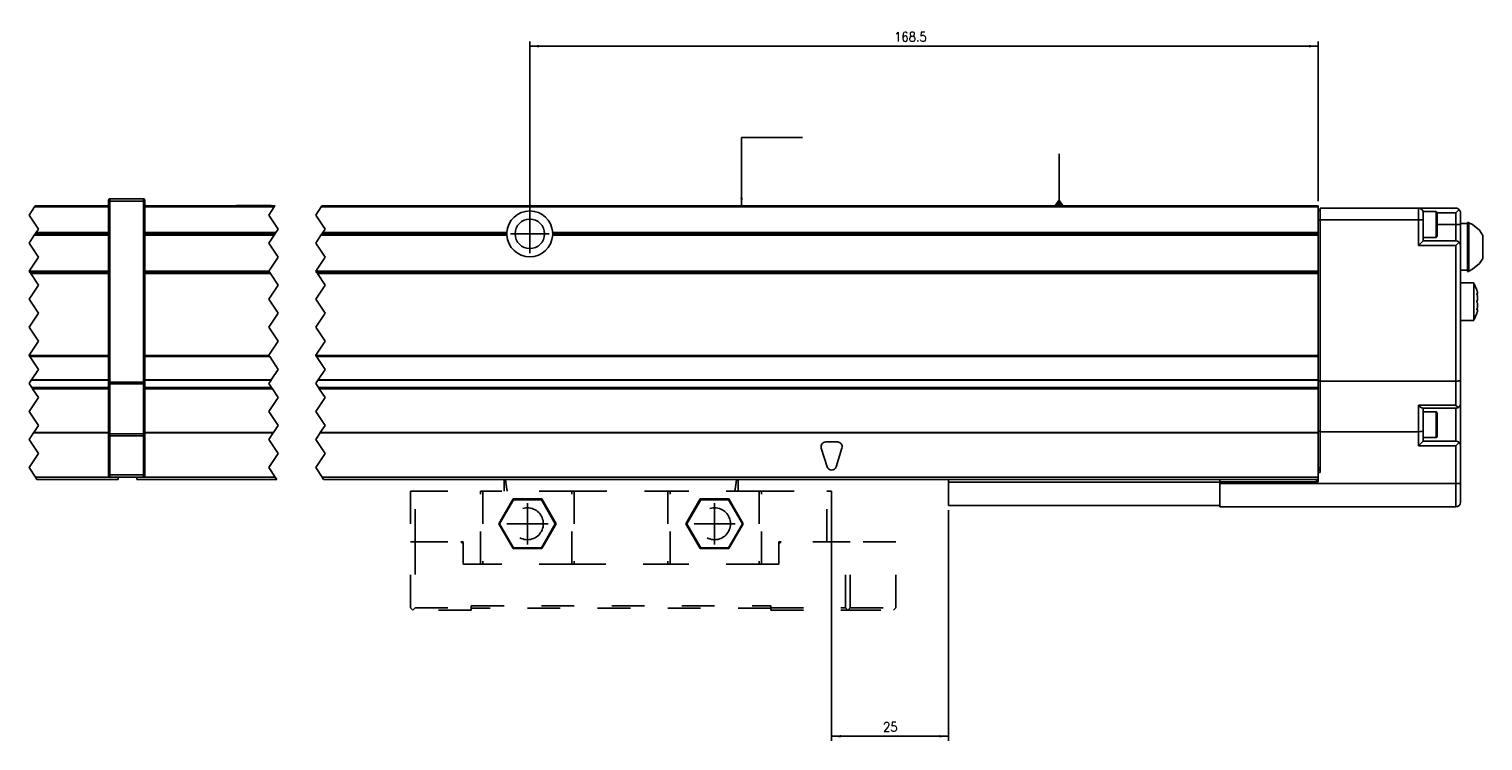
# Model space of a CAD drawing. Header units: inches. Extents: x -381 to 17828, y -418 to 176.
# Tile 11 of 37: x 130 to 441, y -160 to -8. Entities that reach past the tile are written whole.
import ezdxf

# ---------------------------------------------------------------- set-up
doc = ezdxf.new("R2010")
doc.units = ezdxf.units.IN
doc.linetypes.add('DASHED', pattern=[15, 7, -8])
doc.linetypes.add('DOT_CENTER', pattern=[14, 12, -1, 0, -1])
doc.layers.add('1', color=7, linetype='Continuous')
doc.styles.add('CONVERTER_12', font='txt.shx', dxfattribs={"width": 0.9})
doc.dimstyles.new('ME10_DIM_19', dxfattribs={"dimtxt": 2, "dimasz": 2, "dimexe": 1, "dimexo": 1, "dimgap": 1, "dimtad": 1, "dimdsep": 46, "dimtxsty": 'CONVERTER_12', "dimsah": 1, "dimcen": 0.09, "dimclrd": 2, "dimclre": 2, "dimclrt": 2, "dimadec": 0, "dimazin": 0, "dimtfac": 1, "dimtdec": 4, "dimtix": 1, "dimtmove": 0, "dimatfit": 3, "dimfxl": 1, "dimtolj": 1, "dimtzin": 0, "dimarcsym": 0})
doc.dimstyles.new('ME10_DIM_29', dxfattribs={"dimtxt": 2, "dimasz": 2, "dimexe": 1, "dimexo": 1, "dimgap": 1, "dimtad": 1, "dimdsep": 46, "dimtxsty": 'CONVERTER_12', "dimsah": 1, "dimcen": 0.09, "dimclrd": 2, "dimclre": 2, "dimclrt": 2, "dimadec": 0, "dimazin": 0, "dimtfac": 1, "dimtdec": 4, "dimtix": 1, "dimtmove": 0, "dimatfit": 3, "dimfxl": 1, "dimtolj": 1, "dimtzin": 0, "dimarcsym": 0})
doc.dimstyles.get("Standard").update_dxf_attribs({"dimtxt": 0.18, "dimasz": 0.18, "dimexe": 0.18, "dimexo": 0.0625, "dimgap": 0.09, "dimtad": 0, "dimtih": 1, "dimtoh": 1, "dimdec": 4, "dimzin": 0, "dimdsep": 46, "dimtxsty": 'Standard', "dimcen": 0.09, "dimadec": 0, "dimazin": 0, "dimtfac": 1, "dimtdec": 4, "dimtofl": 0, "dimtmove": 0, "dimatfit": 3, "dimfxl": 1, "dimtolj": 1, "dimtzin": 0, "dimarcsym": 0})

# ---------------------------------------------------------------- blocks, each defined once
blk = doc.blocks.new('CABEZA_1__8', base_point=(211.68, -131.97))
at = {"color": 2, "linetype": 'DASHED'}
for p, q in [((231.68, -104.67), (231.68, -104.03)), ((231.68, -106.53), (231.68, -104.67)), ((281.68, -104.67), (281.68, -104.03)), ((281.68, -106.53), (281.68, -104.67)), ((212.68, -106.53), (211.68, -106.53)), ((211.68, -106.53), (211.68, -117.37)), ((212.68, -106.53), (226.68, -106.53)), ((212.68, -117.37), (212.68, -106.53)), ((226.68, -122.17), (226.68, -106.53)), ((227.18, -106.53), (226.68, -106.53)), ((227.18, -106.53), (227.18, -122.17)), ((246.18, -106.53), (227.18, -106.53)), ((233.62, -108.22), (230.55, -113.52)), ((233.7, -108.37), (230.73, -113.52)), ((233.7, -108.37), (233.62, -108.22)), ((239.74, -108.22), (233.62, -108.22)), ((239.65, -108.37), (233.7, -108.37)), ((239.65, -108.37), (239.74, -108.22)), ((242.62, -113.52), (239.65, -108.37)), ((242.8, -113.52), (239.74, -108.22)), ((246.18, -122.17), (246.18, -106.53)), ((246.68, -106.53), (246.18, -106.53)), ((246.68, -106.53), (246.68, -122.17)), ((246.68, -106.53), (266.68, -106.53)), ((266.68, -106.53), (266.68, -122.17)), ((266.68, -106.53), (267.18, -106.53)), ((267.18, -122.17), (267.18, -106.53)), ((286.18, -106.53), (267.18, -106.53)), ((273.62, -108.22), (270.55, -113.52)), ((273.7, -108.37), (270.73, -113.52)), ((273.7, -108.37), (273.62, -108.22)), ((279.74, -108.22), (273.62, -108.22)), ((279.65, -108.37), (273.7, -108.37)), ((279.65, -108.37), (279.74, -108.22)), ((282.62, -113.52), (279.65, -108.37)), ((282.8, -113.52), (279.74, -108.22)), ((286.18, -106.53), (286.18, -122.17)), ((286.68, -106.53), (286.18, -106.53)), ((286.68, -122.17), (286.68, -106.53)), ((286.68, -106.53), (300.68, -106.53)), ((300.68, -106.53), (301.68, -106.53)), ((300.68, -117.37), (300.68, -106.53)), ((301.68, -106.53), (301.68, -117.37)), ((230.73, -113.52), (230.55, -113.52)), ((233.62, -118.83), (230.55, -113.52)), ((233.7, -118.67), (230.73, -113.52)), ((242.62, -113.52), (239.65, -118.67)), ((242.8, -113.52), (239.74, -118.83)), ((242.62, -113.52), (242.8, -113.52)), ((270.73, -113.52), (270.55, -113.52)), ((270.55, -113.52), (273.62, -118.83)), ((270.73, -113.52), (273.7, -118.67)), ((279.65, -118.67), (282.62, -113.52)), ((279.74, -118.83), (282.8, -113.52)), ((282.62, -113.52), (282.8, -113.52)), ((211.68, -131.47), (211.68, -117.37)), ((211.68, -117.37), (212.68, -117.37)), ((212.68, -117.37), (212.68, -131.47)), ((212.68, -117.37), (222.43, -117.37)), ((222.93, -117.87), (222.43, -117.37)), ((222.93, -117.37), (222.43, -117.37)), ((222.93, -122.17), (222.93, -117.37)), ((222.93, -117.87), (222.93, -122.17)), ((290.93, -117.37), (290.43, -117.37)), ((290.93, -117.37), (290.43, -117.87)), ((290.43, -117.37), (290.43, -117.87)), ((290.43, -117.87), (290.43, -122.17)), ((304.68, -117.37), (290.93, -117.37)), ((304.68, -131.47), (304.68, -117.37)), ((304.68, -117.37), (305.68, -117.37)), ((305.68, -131.47), (305.68, -117.37)), ((315.42, -117.37), (305.68, -117.37)), ((315.42, -131.47), (315.42, -117.37)), ((233.62, -118.83), (233.7, -118.67)), ((239.74, -118.83), (233.62, -118.83)), ((239.65, -118.67), (233.7, -118.67)), ((239.74, -118.83), (239.65, -118.67)), ((273.7, -118.67), (273.62, -118.83)), ((273.62, -118.83), (279.74, -118.83)), ((273.7, -118.67), (279.65, -118.67)), ((279.65, -118.67), (279.74, -118.83)), ((222.93, -122.17), (226.93, -122.17)), ((227.18, -122.17), (226.93, -122.17)), ((246.18, -122.17), (227.18, -122.17)), ((246.43, -122.17), (246.18, -122.17)), ((246.43, -122.17), (266.93, -122.17)), ((267.18, -122.17), (266.93, -122.17)), ((286.18, -122.17), (267.18, -122.17)), ((286.43, -122.17), (286.18, -122.17)), ((286.43, -122.17), (290.43, -122.17)), ((211.68, -131.47), (212.18, -131.97)), ((212.18, -131.97), (212.68, -131.47)), ((224.68, -131.97), (212.18, -131.97)), ((212.68, -131.47), (224.68, -131.47)), ((224.68, -131.47), (224.68, -131.07)), ((224.68, -131.07), (288.68, -131.07)), ((224.68, -131.97), (224.68, -131.47)), ((288.68, -131.57), (224.68, -131.57)), ((288.68, -131.07), (288.68, -131.47)), ((288.68, -131.47), (304.68, -131.47)), ((288.68, -131.47), (288.68, -131.97)), ((288.68, -131.97), (305.18, -131.97)), ((304.68, -131.47), (305.18, -131.97)), ((305.68, -131.47), (305.18, -131.97)), ((305.18, -131.97), (314.92, -131.97)), ((305.68, -131.47), (315.42, -131.47)), ((315.42, -131.47), (314.92, -131.97))]:
    blk.add_line(p, q, dxfattribs=at)
at = {"color": 7, "linetype": 'Continuous'}
for p, q in [((231.7, -104.03), (231.69, -104.03)), ((231.85, -104.04), (231.7, -104.03)), ((231.88, -104.03), (231.85, -104.04)), ((231.92, -104.03), (231.88, -104.03)), ((232.08, -104.67), (232, -104.03)), ((232.33, -106.53), (232.08, -104.67)), ((281.03, -106.53), (281.27, -104.67)), ((281.27, -104.67), (281.35, -104.03)), ((281.48, -104.03), (281.43, -104.03)), ((281.5, -104.04), (281.48, -104.03)), ((281.66, -104.03), (281.5, -104.04)), ((281.67, -104.03), (281.66, -104.03))]:
    blk.add_line(p, q, dxfattribs=at)
at = {"color": 2, "linetype": 'DASHED'}
for centre in [(236.68, -113.52), (276.68, -113.52)]:
    blk.add_circle(centre, 3.4, dxfattribs=at)
at = {"layer": '1', "color": 2, "linetype": 'DOT_CENTER'}
for p, q in [((236.68, -109.12), (236.68, -117.92)), ((276.68, -109.12), (276.68, -117.92)), ((241.08, -113.52), (232.28, -113.52)), ((281.08, -113.52), (272.28, -113.52))]:
    blk.add_line(p, q, dxfattribs=at)
blk = doc.blocks.new('Modulos_intermedio__FL-14__10__12', base_point=(130.18, -104.03))
at = {"color": 2, "linetype": 'DOT_CENTER'}
for p, q in [((131.33, -45.78), (130.18, -47.5)), ((131.49, -45.53), (131.33, -45.78)), ((130.18, -47.5), (132.18, -50.5)), ((131.29, -51.83), (130.18, -53.5)), ((131.29, -51.83), (131.49, -51.53)), ((131.49, -51.53), (131.69, -51.23)), ((132.18, -50.5), (131.69, -51.23)), ((130.18, -53.5), (132.18, -56.5)), ((132.18, -56.5), (130.18, -59.5)), ((130.18, -59.5), (130.19, -59.53)), ((130.19, -59.53), (130.36, -59.78)), ((130.53, -60.03), (130.36, -59.78)), ((130.53, -60.03), (132.18, -62.5)), ((132.18, -62.5), (130.18, -65.5)), ((130.18, -65.5), (132.18, -68.5)), ((132.18, -68.5), (130.18, -71.5)), ((130.18, -71.5), (132.18, -74.5)), ((132.18, -74.5), (130.18, -77.5)), ((130.18, -77.5), (130.19, -77.53)), ((130.19, -77.53), (130.36, -77.78)), ((130.36, -77.78), (132.18, -80.5)), ((132.18, -80.5), (130.69, -82.73)), ((130.63, -82.82), (130.18, -83.5)), ((130.18, -83.5), (130.76, -84.37)), ((130.69, -82.73), (130.63, -82.82)), ((132.18, -86.5), (130.18, -89.5)), ((130.76, -84.37), (130.86, -84.53)), ((130.9, -84.58), (130.86, -84.53)), ((130.94, -84.65), (130.9, -84.58)), ((130.94, -84.65), (132.18, -86.5)), ((130.18, -89.5), (132.18, -92.5)), ((132.18, -92.5), (131.16, -94.02)), ((131.1, -94.11), (130.18, -95.5)), ((130.18, -95.5), (132.18, -98.5)), ((131.1, -94.11), (131.16, -94.02)), ((132.18, -98.5), (130.18, -101.5)), ((130.18, -101.5), (131.53, -103.53)), ((131.22, -103.06), (131.22, -103.08)), ((131.53, -103.53), (131.86, -104.03))]:
    blk.add_line(p, q, dxfattribs=at)
at = {"color": 7, "linetype": 'Continuous'}
for p, q in [((131.33, -45.78), (147.18, -45.78)), ((131.49, -45.53), (147.18, -45.53)), ((147.18, -44.28), (147.19, -44.21)), ((147.18, -44.28), (147.18, -44.53)), ((147.18, -44.53), (147.43, -44.53)), ((147.18, -44.53), (147.18, -83.21)), ((147.19, -44.21), (147.2, -44.18)), ((147.2, -44.18), (147.22, -44.14)), ((147.22, -44.14), (147.25, -44.1)), ((147.25, -44.1), (147.29, -44.07)), ((147.29, -44.07), (147.34, -44.04)), ((147.34, -44.04), (147.36, -44.04)), ((147.36, -44.04), (147.43, -44.03)), ((147.43, -44.03), (147.43, -44.53)), ((147.43, -44.03), (154.63, -44.03)), ((154.63, -44.53), (147.43, -44.53)), ((147.43, -44.53), (147.43, -83.21)), ((154.7, -44.04), (154.63, -44.03)), ((154.63, -44.03), (154.63, -44.53)), ((154.88, -44.53), (154.63, -44.53)), ((154.63, -44.53), (154.63, -83.21)), ((154.72, -44.04), (154.7, -44.04)), ((154.76, -44.07), (154.72, -44.04)), ((154.8, -44.1), (154.76, -44.07)), ((154.84, -44.14), (154.8, -44.1)), ((154.86, -44.18), (154.84, -44.14)), ((154.87, -44.21), (154.86, -44.18)), ((154.88, -44.28), (154.87, -44.21)), ((154.88, -44.28), (154.88, -44.53)), ((154.88, -44.53), (154.88, -83.21)), ((147.18, -51.83), (131.29, -51.83)), ((147.18, -51.53), (131.49, -51.53)), ((147.18, -51.23), (131.69, -51.23)), ((130.19, -59.53), (147.18, -59.53)), ((130.36, -59.78), (147.18, -59.78)), ((147.18, -60.03), (130.53, -60.03)), ((130.19, -77.53), (147.18, -77.53)), ((130.36, -77.78), (147.18, -77.78)), ((130.63, -82.82), (147.18, -82.82)), ((130.69, -82.73), (147.18, -82.73)), ((147.18, -83.21), (147.18, -83.52)), ((147.18, -83.21), (147.43, -83.21)), ((147.18, -83.52), (147.19, -83.54)), ((147.18, -83.52), (147.18, -94.19)), ((147.19, -83.54), (147.22, -83.57)), ((147.22, -83.57), (147.25, -83.59)), ((147.25, -83.59), (147.29, -83.6)), ((147.29, -83.6), (147.34, -83.61)), ((147.34, -83.61), (147.36, -83.61)), ((147.36, -83.61), (147.43, -83.62)), ((147.43, -83.21), (154.63, -83.21)), ((147.43, -83.21), (147.43, -83.62)), ((147.43, -83.62), (154.63, -83.62)), ((147.43, -83.62), (147.43, -94.3)), ((154.88, -83.21), (154.63, -83.21)), ((154.63, -83.21), (154.63, -83.62)), ((154.7, -83.61), (154.63, -83.62)), ((154.63, -83.62), (154.63, -94.3)), ((154.72, -83.61), (154.7, -83.61)), ((154.76, -83.6), (154.72, -83.61)), ((154.8, -83.59), (154.76, -83.6)), ((154.84, -83.57), (154.8, -83.59)), ((154.87, -83.54), (154.84, -83.57)), ((154.88, -83.52), (154.87, -83.54)), ((154.88, -83.21), (154.88, -83.52)), ((154.88, -83.52), (154.88, -94.19)), ((130.76, -84.37), (147.18, -84.37)), ((130.86, -84.53), (147.18, -84.53)), ((130.94, -84.65), (147.18, -84.65)), ((147.18, -94.11), (131.1, -94.11)), ((147.18, -94.02), (131.16, -94.02)), ((147.18, -94.19), (147.19, -94.22)), ((147.18, -94.19), (147.18, -94.71)), ((147.18, -94.71), (147.18, -103.03)), ((147.18, -94.71), (147.43, -94.71)), ((147.19, -94.22), (147.22, -94.25)), ((147.22, -94.25), (147.25, -94.27)), ((147.25, -94.27), (147.29, -94.28)), ((147.29, -94.28), (147.34, -94.29)), ((147.34, -94.29), (147.36, -94.29)), ((147.36, -94.29), (147.43, -94.3)), ((154.63, -94.3), (147.43, -94.3)), ((147.43, -94.3), (147.43, -94.71)), ((154.63, -94.71), (147.43, -94.71)), ((147.43, -94.71), (147.43, -103.03)), ((154.7, -94.29), (154.63, -94.3)), ((154.63, -94.3), (154.63, -94.71)), ((154.63, -94.71), (154.63, -103.03)), ((154.88, -94.71), (154.63, -94.71)), ((154.72, -94.29), (154.7, -94.29)), ((154.76, -94.28), (154.72, -94.29)), ((154.8, -94.27), (154.76, -94.28)), ((154.84, -94.25), (154.8, -94.27)), ((154.87, -94.22), (154.84, -94.25)), ((154.88, -94.19), (154.87, -94.22)), ((154.88, -94.19), (154.88, -94.71)), ((154.88, -94.71), (154.88, -103.03)), ((131.22, -103.08), (131.23, -103.08)), ((131.53, -103.53), (147.43, -103.53)), ((131.86, -104.03), (149.18, -104.03)), ((147.18, -103.03), (147.18, -103.28)), ((147.18, -103.03), (147.43, -103.03)), ((147.18, -103.28), (147.19, -103.34)), ((147.19, -103.34), (147.2, -103.37)), ((147.2, -103.37), (147.22, -103.41)), ((147.22, -103.41), (147.25, -103.45)), ((147.25, -103.45), (147.29, -103.49)), ((147.29, -103.49), (147.34, -103.51)), ((147.34, -103.51), (147.36, -103.52)), ((147.36, -103.52), (147.43, -103.53)), ((147.43, -103.03), (154.63, -103.03)), ((147.43, -103.03), (147.43, -103.53)), ((147.43, -103.53), (154.63, -103.53)), ((149.18, -103.53), (149.18, -104.03)), ((154.88, -103.03), (154.63, -103.03)), ((154.63, -103.03), (154.63, -103.53)), ((154.7, -103.52), (154.63, -103.53)), ((154.72, -103.51), (154.7, -103.52)), ((154.76, -103.49), (154.72, -103.51)), ((154.8, -103.45), (154.76, -103.49)), ((154.84, -103.41), (154.8, -103.45)), ((154.86, -103.37), (154.84, -103.41)), ((154.87, -103.34), (154.86, -103.37)), ((154.88, -103.28), (154.87, -103.34)), ((154.88, -103.03), (154.88, -103.28))]:
    blk.add_line(p, q, dxfattribs=at)
blk = doc.blocks.new('Modulo_der__14E___13', base_point=(153.18, -109.93))
at = {"color": 7, "linetype": 'Continuous'}
for p, q in [((154.88, -45.53), (182.74, -45.53)), ((154.88, -45.78), (182.58, -45.78)), ((174.43, -45.53), (174.48, -45.48)), ((174.48, -45.48), (181.88, -45.48)), ((181.93, -45.53), (181.88, -45.48)), ((182.18, -46.47), (182.18, -46.38)), ((192.58, -45.78), (405.68, -45.78)), ((192.74, -45.53), (405.68, -45.53)), ((405.68, -45.53), (405.68, -45.78)), ((405.68, -51.23), (405.68, -45.78)), ((405.68, -46.53), (406.08, -46.53)), ((406.08, -46.03), (427.08, -46.03)), ((406.08, -48.53), (406.08, -46.03)), ((427.08, -46.03), (435.08, -46.03)), ((427.08, -48.53), (427.08, -46.03)), ((435.29, -46.05), (435.08, -46.03)), ((435.08, -47.03), (435.78, -46.32)), ((435.46, -46.1), (435.29, -46.05)), ((435.48, -46.11), (435.46, -46.1)), ((435.67, -46.22), (435.48, -46.11)), ((435.78, -46.32), (435.67, -46.22)), ((435.78, -46.32), (435.82, -46.36)), ((435.82, -46.36), (435.94, -46.53)), ((435.94, -46.53), (436, -46.65)), ((405.68, -48.53), (406.08, -48.53)), ((406.08, -48.53), (427.08, -48.53)), ((406.08, -83.03), (406.08, -48.53)), ((428.08, -48.53), (427.08, -48.53)), ((427.08, -54.03), (427.08, -48.53)), ((428.08, -46.78), (430.88, -46.78)), ((428.08, -46.78), (428.08, -47.03)), ((428.08, -48.53), (428.08, -47.03)), ((428.08, -53.03), (428.08, -48.53)), ((430.88, -46.78), (430.95, -46.79)), ((430.88, -46.78), (430.88, -48.48)), ((430.88, -48.48), (430.88, -52.28)), ((430.95, -46.79), (431.05, -46.88)), ((431.05, -46.88), (431.08, -47.17)), ((431.06, -47.03), (435.08, -47.03)), ((431.08, -47.17), (431.08, -52.08)), ((431.08, -49.53), (435.08, -49.53)), ((435.08, -47.03), (435.08, -49.53)), ((435.08, -49.53), (435.08, -53.03)), ((435.08, -49.53), (436.08, -49.53)), ((436, -46.65), (436.03, -46.72)), ((436.03, -46.72), (436.07, -46.92)), ((436.07, -46.92), (436.08, -47.03)), ((436.08, -47.03), (436.08, -49.53)), ((437.58, -49.32), (436.08, -49.32)), ((436.08, -49.53), (436.08, -54.03)), ((437.58, -49.07), (437.83, -49.07)), ((437.58, -59.57), (437.58, -49.07)), ((437.83, -49.07), (437.83, -49.15)), ((437.83, -56.12), (437.83, -49.07)), ((437.83, -49.15), (438.66, -49.54)), ((438.66, -49.54), (440.15, -50.77)), ((182.94, -51.23), (154.88, -51.23)), ((182.74, -51.53), (154.88, -51.53)), ((154.88, -51.83), (182.54, -51.83)), ((192.54, -51.83), (232.29, -51.83)), ((232.28, -51.53), (192.74, -51.53)), ((232.29, -51.23), (192.94, -51.23)), ((232.28, -51.53), (232.29, -51.23)), ((232.29, -51.83), (232.28, -51.53)), ((234.45, -49.95), (234.45, -49.96)), ((405.68, -51.23), (242.07, -51.23)), ((242.07, -51.23), (242.08, -51.53)), ((242.08, -51.53), (242.07, -51.83)), ((242.07, -51.83), (405.68, -51.83)), ((405.68, -51.53), (242.08, -51.53)), ((405.68, -51.53), (405.68, -51.23)), ((405.68, -51.83), (405.68, -51.53)), ((405.68, -59.53), (405.68, -51.83)), ((430.88, -52.28), (428.08, -52.28)), ((430.88, -52.28), (430.95, -52.27)), ((430.95, -52.27), (431.05, -52.18)), ((431.05, -52.18), (431.08, -52.08)), ((440.15, -50.77), (440.88, -51.86)), ((440.88, -56.79), (440.88, -51.86)), ((234.45, -53.09), (234.45, -53.1)), ((428.08, -53.03), (427.08, -54.03)), ((435.08, -54.03), (427.08, -54.03)), ((435.08, -53.03), (428.08, -53.03)), ((435.08, -53.03), (435.46, -53.1)), ((435.78, -53.32), (435.08, -54.03)), ((435.08, -83.03), (435.08, -54.03)), ((435.46, -53.1), (435.78, -53.32)), ((435.78, -53.32), (435.82, -53.36)), ((435.82, -53.36), (435.94, -53.53)), ((435.94, -53.53), (436, -53.65)), ((436, -53.65), (436.03, -53.72)), ((436.03, -53.72), (436.07, -53.92)), ((436.07, -53.92), (436.08, -54.03)), ((436.08, -82.84), (436.08, -54.03)), ((437.83, -59.49), (437.83, -56.12)), ((440.15, -57.87), (438.66, -59.11)), ((440.88, -56.79), (440.15, -57.87)), ((154.88, -59.53), (181.44, -59.53)), ((154.88, -59.78), (181.61, -59.78)), ((181.78, -60.03), (154.88, -60.03)), ((191.44, -59.53), (405.68, -59.53)), ((191.61, -59.78), (405.68, -59.78)), ((405.68, -60.03), (191.78, -60.03)), ((405.68, -59.53), (405.68, -59.78)), ((405.68, -59.78), (405.68, -60.03)), ((405.68, -60.03), (405.68, -77.53)), ((437.58, -59.32), (436.08, -59.32)), ((438.91, -62.03), (436.08, -62.03)), ((437.58, -59.57), (437.83, -59.57)), ((438.66, -59.11), (437.83, -59.49)), ((437.83, -59.57), (437.83, -59.49)), ((438.91, -62.09), (438.91, -62.03)), ((438.91, -62.03), (438.91, -62.09)), ((439.5, -63.33), (438.91, -62.09)), ((438.91, -62.09), (438.91, -64.66)), ((438.91, -64.66), (438.91, -70.03)), ((439.58, -63.53), (439.5, -63.33)), ((439.67, -63.84), (439.58, -63.53)), ((439.58, -63.53), (439.67, -63.84)), ((439.66, -64.59), (439.58, -64.26)), ((439.58, -64.26), (439.67, -64.33)), ((439.59, -64.33), (439.68, -64.33)), ((439.59, -64.33), (439.66, -64.59)), ((439.67, -64.64), (439.66, -64.59)), ((439.66, -64.59), (439.67, -64.64)), ((439.68, -63.89), (439.67, -63.84)), ((439.67, -64.33), (439.68, -64.33)), ((439.68, -64.7), (439.67, -64.64)), ((439.67, -64.64), (439.68, -64.7)), ((439.7, -63.96), (439.68, -63.89)), ((439.68, -64.33), (439.73, -64.21)), ((439.72, -65.03), (439.68, -64.7)), ((439.68, -64.7), (439.72, -65.03)), ((439.72, -64.09), (439.7, -63.96)), ((439.73, -64.21), (439.72, -64.09)), ((439.73, -65.28), (439.72, -65.03)), ((439.72, -65.03), (439.73, -65.28)), ((439.58, -66.03), (439.67, -65.81)), ((439.67, -65.81), (439.58, -66.03)), ((439.67, -66.25), (439.58, -66.03)), ((439.58, -66.03), (439.67, -66.25)), ((439.58, -67.8), (439.66, -67.47)), ((439.67, -67.73), (439.58, -67.8)), ((439.58, -68.53), (439.67, -68.22)), ((439.67, -68.22), (439.58, -68.53)), ((439.66, -67.47), (439.59, -67.73)), ((439.59, -67.73), (439.68, -67.73)), ((439.66, -67.47), (439.67, -67.42)), ((439.67, -67.42), (439.66, -67.47)), ((439.67, -65.81), (439.68, -65.76)), ((439.68, -65.76), (439.67, -65.81)), ((439.68, -66.29), (439.67, -66.25)), ((439.67, -66.25), (439.68, -66.29)), ((439.67, -67.42), (439.68, -67.35)), ((439.68, -67.35), (439.67, -67.42)), ((439.68, -67.73), (439.67, -67.73)), ((439.67, -68.22), (439.68, -68.17)), ((439.68, -65.76), (439.72, -65.51)), ((439.72, -65.51), (439.68, -65.76)), ((439.72, -66.55), (439.68, -66.29)), ((439.68, -66.29), (439.72, -66.55)), ((439.68, -67.35), (439.72, -67.03)), ((439.72, -67.03), (439.68, -67.35)), ((439.73, -67.84), (439.68, -67.73)), ((439.68, -68.17), (439.7, -68.09)), ((439.7, -68.09), (439.72, -67.96)), ((439.72, -65.51), (439.73, -65.36)), ((439.73, -65.36), (439.72, -65.51)), ((439.73, -66.7), (439.72, -66.55)), ((439.72, -66.55), (439.73, -66.7)), ((439.72, -67.03), (439.73, -66.78)), ((439.73, -66.78), (439.72, -67.03)), ((439.72, -67.96), (439.73, -67.84)), ((439.73, -65.36), (439.73, -65.28)), ((439.73, -65.28), (439.73, -65.36)), ((439.73, -66.78), (439.73, -66.7)), ((439.73, -66.7), (439.73, -66.78)), ((438.91, -70.03), (436.08, -70.03)), ((439.5, -68.72), (438.91, -69.97)), ((439.58, -68.53), (439.5, -68.72)), ((154.88, -77.53), (181.44, -77.53)), ((191.44, -77.53), (405.68, -77.53)), ((405.68, -77.53), (405.68, -77.78)), ((154.88, -77.78), (181.61, -77.78)), ((191.61, -77.78), (405.68, -77.78)), ((405.68, -77.78), (405.68, -82.73)), ((154.88, -82.73), (181.94, -82.73)), ((154.88, -82.82), (181.88, -82.82)), ((191.88, -82.82), (405.68, -82.82)), ((191.94, -82.73), (405.68, -82.73)), ((405.68, -82.73), (405.68, -82.82)), ((405.68, -82.82), (405.68, -84.37)), ((405.68, -82.93), (406.08, -82.93)), ((406.08, -83.03), (406.08, -93.83)), ((406.08, -83.03), (435.08, -83.03)), ((435.29, -83.02), (435.08, -83.03)), ((435.08, -88.19), (435.08, -83.03)), ((435.46, -83.01), (435.29, -83.02)), ((435.48, -83.01), (435.46, -83.01)), ((435.67, -82.99), (435.48, -83.01)), ((435.78, -82.97), (435.67, -82.99)), ((435.82, -82.97), (435.78, -82.97)), ((435.94, -82.93), (435.82, -82.97)), ((436, -82.91), (435.94, -82.93)), ((436.03, -82.9), (436, -82.91)), ((436.07, -82.86), (436.03, -82.9)), ((436.08, -82.84), (436.07, -82.86)), ((436.08, -87.83), (436.08, -82.84)), ((154.88, -84.37), (182.01, -84.37)), ((154.88, -84.53), (182.11, -84.53)), ((154.88, -84.65), (182.19, -84.65)), ((192.01, -84.37), (405.68, -84.37)), ((405.68, -84.54), (192.11, -84.53)), ((192.19, -84.65), (405.68, -84.65)), ((405.68, -84.37), (405.68, -84.54)), ((405.68, -84.65), (405.68, -84.54)), ((405.68, -84.65), (405.68, -94.02)), ((427.08, -88.19), (427.1, -88.21)), ((427.08, -93.83), (427.08, -88.19)), ((435.08, -88.19), (427.08, -88.19)), ((427.1, -88.21), (427.46, -88.52)), ((427.46, -88.52), (427.48, -88.53)), ((427.48, -88.53), (427.78, -88.74)), ((427.78, -88.74), (427.8, -88.75)), ((427.8, -88.75), (428.01, -88.83)), ((435.08, -88.83), (428.01, -88.83)), ((428.08, -93.64), (428.08, -88.83)), ((430.88, -89.58), (428.08, -89.58)), ((430.95, -89.59), (430.88, -89.58)), ((430.88, -89.58), (430.88, -95.08)), ((431.05, -89.68), (430.95, -89.59)), ((431.08, -89.97), (431.05, -89.68)), ((431.08, -89.97), (431.08, -92.33)), ((435.08, -88.19), (435.1, -88.21)), ((435.46, -88.75), (435.08, -88.83)), ((435.08, -88.83), (435.08, -95.83)), ((435.1, -88.21), (435.46, -88.52)), ((435.46, -88.52), (435.48, -88.53)), ((435.64, -88.65), (435.46, -88.75)), ((435.48, -88.53), (435.64, -88.65)), ((435.64, -88.65), (435.78, -88.53)), ((435.78, -88.53), (436, -88.21)), ((436, -88.21), (436.08, -87.83)), ((436.08, -87.84), (436.06, -88)), ((436.08, -87.84), (436.08, -96.83)), ((431.08, -92.33), (431.08, -94.88)), ((182.41, -94.02), (154.88, -94.02)), ((182.35, -94.11), (154.88, -94.11)), ((405.68, -94.11), (192.35, -94.11)), ((405.68, -94.02), (192.41, -94.02)), ((300.43, -96.03), (302.93, -96.03)), ((406.08, -93.73), (405.68, -93.73)), ((405.68, -94.02), (405.68, -94.11)), ((405.68, -94.11), (405.68, -102.53)), ((406.08, -93.83), (406.08, -102.53)), ((427.08, -93.83), (406.08, -93.83)), ((427.46, -93.81), (427.08, -93.83)), ((427.08, -96.83), (427.08, -93.83)), ((428.08, -95.83), (427.08, -96.83)), ((427.78, -93.77), (427.46, -93.81)), ((428, -93.71), (427.78, -93.77)), ((428.08, -93.64), (428, -93.71)), ((428.08, -95.83), (428.08, -93.64)), ((430.88, -95.08), (428.08, -95.08)), ((428.08, -95.83), (435.08, -95.83)), ((430.88, -95.08), (430.95, -95.07)), ((430.95, -95.07), (431.05, -94.98)), ((431.05, -94.98), (431.08, -94.88)), ((435.46, -95.9), (435.08, -95.83)), ((435.08, -96.83), (435.78, -96.12)), ((435.78, -96.12), (435.46, -95.9)), ((436, -96.45), (435.78, -96.12)), ((300.72, -101.32), (299.47, -97.32)), ((303.88, -97.32), (302.63, -101.32)), ((427.08, -96.83), (435.08, -96.83)), ((435.08, -96.83), (435.08, -104.93)), ((436.08, -96.83), (436, -96.45)), ((436.08, -96.83), (436.08, -104.93)), ((406.08, -101.53), (405.68, -101.53)), ((406.08, -102.03), (405.68, -102.03)), ((405.68, -102.53), (405.68, -104.53)), ((406.08, -102.53), (405.68, -102.53)), ((153.18, -103.53), (153.18, -104.03)), ((153.18, -104.03), (183.11, -104.03)), ((154.63, -103.53), (182.78, -103.53)), ((192.78, -103.53), (405.68, -103.53)), ((326.68, -104.03), (193.11, -104.03)), ((326.68, -104.03), (384.68, -104.03)), ((326.68, -104.63), (326.68, -104.03)), ((384.68, -104.63), (326.68, -104.63)), ((326.68, -104.63), (326.68, -109.63)), ((405.68, -104.03), (384.68, -104.03)), ((384.68, -104.03), (384.68, -104.53)), ((384.68, -104.93), (384.68, -104.53)), ((384.68, -104.53), (405.68, -104.53)), ((384.68, -104.93), (384.68, -109.93)), ((435.08, -104.93), (384.68, -104.93)), ((405.28, -104.03), (405.28, -104.53)), ((435.08, -104.93), (436.08, -104.93)), ((435.08, -104.93), (435.08, -109.93)), ((436.08, -104.93), (436.08, -108.93)), ((326.68, -109.63), (384.68, -109.63)), ((435.08, -109.93), (384.68, -109.93))]:
    blk.add_line(p, q, dxfattribs=at)
at = {"color": 2, "linetype": 'DOT_CENTER'}
for p, q in [((181.43, -47.5), (182.58, -45.78)), ((182.12, -46.47), (182.18, -46.47)), ((182.58, -45.78), (182.74, -45.53)), ((192.58, -45.78), (191.43, -47.5)), ((192.74, -45.53), (192.58, -45.78)), ((183.43, -50.5), (181.43, -47.5)), ((191.43, -47.5), (193.43, -50.5)), ((181.43, -53.5), (182.54, -51.83)), ((182.74, -51.53), (182.54, -51.83)), ((182.94, -51.23), (182.74, -51.53)), ((182.94, -51.23), (183.43, -50.5)), ((192.54, -51.83), (191.43, -53.5)), ((192.74, -51.53), (192.54, -51.83)), ((192.94, -51.23), (192.74, -51.53)), ((193.43, -50.5), (192.94, -51.23)), ((183.43, -56.5), (181.43, -53.5)), ((191.43, -53.5), (193.43, -56.5)), ((181.43, -59.5), (183.43, -56.5)), ((193.43, -56.5), (191.43, -59.5)), ((181.44, -59.53), (181.43, -59.5)), ((181.61, -59.78), (181.44, -59.53)), ((181.61, -59.78), (181.78, -60.03)), ((183.43, -62.5), (181.78, -60.03)), ((191.43, -59.5), (191.44, -59.53)), ((191.44, -59.53), (191.61, -59.78)), ((191.78, -60.03), (191.61, -59.78)), ((191.78, -60.03), (193.43, -62.5)), ((181.43, -65.5), (183.43, -62.5)), ((193.43, -62.5), (191.43, -65.5)), ((183.43, -68.5), (181.43, -65.5)), ((191.43, -65.5), (193.43, -68.5)), ((181.43, -71.5), (183.43, -68.5)), ((193.43, -68.5), (191.43, -71.5)), ((183.43, -74.5), (181.43, -71.5)), ((181.43, -77.5), (183.43, -74.5)), ((191.43, -71.5), (193.43, -74.5)), ((193.43, -74.5), (191.43, -77.5)), ((181.44, -77.53), (181.43, -77.5)), ((181.61, -77.78), (181.44, -77.53)), ((191.43, -77.5), (191.44, -77.53)), ((191.44, -77.53), (191.61, -77.78)), ((183.43, -80.5), (181.61, -77.78)), ((181.94, -82.73), (183.43, -80.5)), ((191.61, -77.78), (193.43, -80.5)), ((193.43, -80.5), (191.94, -82.73)), ((181.43, -83.5), (181.88, -82.82)), ((182.01, -84.37), (181.43, -83.5)), ((181.88, -82.82), (181.94, -82.73)), ((191.88, -82.82), (191.43, -83.5)), ((191.43, -83.5), (192.01, -84.37)), ((191.94, -82.73), (191.88, -82.82)), ((181.43, -89.5), (183.43, -86.5)), ((182.11, -84.53), (182.01, -84.37)), ((182.11, -84.53), (182.13, -84.56)), ((182.13, -84.56), (182.19, -84.65)), ((183.43, -86.5), (182.19, -84.65)), ((193.43, -86.5), (191.43, -89.5)), ((192.01, -84.37), (192.11, -84.53)), ((192.19, -84.65), (192.11, -84.53)), ((192.19, -84.65), (193.43, -86.5)), ((183.43, -92.5), (181.43, -89.5)), ((191.43, -89.5), (193.43, -92.5)), ((182.41, -94.02), (183.43, -92.5)), ((193.43, -92.5), (192.41, -94.02)), ((181.43, -95.5), (182.35, -94.11)), ((183.43, -98.5), (181.43, -95.5)), ((182.41, -94.02), (182.35, -94.11)), ((192.35, -94.11), (191.43, -95.5)), ((191.43, -95.5), (193.43, -98.5)), ((192.35, -94.11), (192.41, -94.02)), ((181.43, -101.5), (183.43, -98.5)), ((193.43, -98.5), (191.43, -101.5)), ((182.78, -103.53), (181.43, -101.5)), ((191.43, -101.5), (192.78, -103.53)), ((183.11, -104.03), (182.78, -103.53)), ((192.78, -103.53), (193.11, -104.03))]:
    blk.add_line(p, q, dxfattribs=at)
at = {"color": 7, "linetype": 'Continuous'}
blk.add_circle((237.18, -51.53), 3.15, dxfattribs=at)
for centre, radius, start, end in [((427.08, -47.03), 1, 0, 90), ((237.18, -51.53), 4.9, 3.5101, 176.4899), ((237.18, -51.53), 4.9, 183.5101, 356.4899), ((300.43, -97.03), 1, 90, 197.354), ((302.93, -97.03), 1, 342.646, 90), ((301.68, -101.03), 1, 197.354, 342.646), ((435.08, -108.93), 1, 270, 0)]:
    blk.add_arc(centre, radius, start, end, dxfattribs=at)
at = {"layer": '1', "color": 2, "linetype": 'DOT_CENTER'}
for p, q in [((237.18, -47.38), (237.18, -55.68)), ((241.33, -51.53), (233.03, -51.53))]:
    blk.add_line(p, q, dxfattribs=at)
blk = doc.blocks.new('F-168__14', base_point=(-230.88, -131.97))
for name, p in [('Modulos_intermedio__FL-14__10__12', (130.18, -104.03)), ('Modulo_der__14E___13', (153.18, -109.93)), ('CABEZA_1__8', (211.68, -131.97))]:
    blk.add_blockref(name, p)
blk = doc.blocks.new('*D106')
at = {"layer": '1', "color": 2, "linetype": 'Continuous'}
for p, q in [((237.18, -50.53), (237.18, -10.41)), ((405.68, -11.41), (237.18, -11.41)), ((405.68, -44.53), (405.68, -10.41))]:
    blk.add_line(p, q, dxfattribs=at)
at = {"layer": '1', "color": 2}
for points in [[(239.18, -11.14), (239.18, -11.67), (237.18, -11.41)], [(403.68, -11.67), (403.68, -11.14), (405.68, -11.41)]]:
    blk.add_solid(points, dxfattribs=at)
at = {"layer": '1', "color": 2, "insert": (315.07, -10.41), "char_height": 2, "attachment_point": 7, "rotation": 0.0001, "line_spacing_factor": 0.60024, "style": 'CONVERTER_12'}
blk.add_mtext('168.5', dxfattribs=at)
blk = doc.blocks.new('*D116')
at = {"layer": '1', "color": 2, "linetype": 'Continuous'}
for p, q in [((301.68, -107.53), (301.68, -159.96)), ((326.68, -110.63), (326.68, -159.96)), ((326.68, -158.96), (301.68, -158.96))]:
    blk.add_line(p, q, dxfattribs=at)
at = {"layer": '1', "color": 2}
for points in [[(303.68, -158.7), (303.68, -159.22), (301.68, -158.96)], [(324.68, -159.22), (324.68, -158.7), (326.68, -158.96)]]:
    blk.add_solid(points, dxfattribs=at)
at = {"layer": '1', "color": 2, "insert": (312.68, -157.96), "char_height": 2, "attachment_point": 7, "rotation": 0.0001, "line_spacing_factor": 0.60024, "style": 'CONVERTER_12'}
blk.add_mtext('25', dxfattribs=at)
blk = doc.blocks.new('Alzado1__15', base_point=(2037, -88))
at = {"layer": '1', "color": 2}
for points in [[(282.188, -43.776), (282.714, -43.776), (282.451, -45.776)], [(350.293, -44.026), (349.232, -45.526), (351.353, -45.526)]]:
    blk.add_solid(points, dxfattribs=at)
blk.add_blockref('F-168__14', (-230.877, -131.974))
at = {"layer": '1'}
for base, p1, p2, dimstyle, picture, middle in [((405.678, -11.407), (237.178, -51.526), (405.678, -45.526), 'ME10_DIM_19', '*D106', (318.392, -9.407)), ((326.678, -158.959), (301.678, -106.526), (326.678, -109.626), 'ME10_DIM_29', '*D116', (314.178, -156.959))]:
    dim = blk.add_linear_dim(base=base, p1=p1, p2=p2, dimstyle=dimstyle, dxfattribs=at)
    dim.commit()
    dim.dimension.update_dxf_attribs({"geometry": picture, "text_midpoint": middle, "text_rotation": 0.00014})
at = {"layer": '1', "color": 2, "linetype": 'Continuous', "has_arrowhead": 0}
for points in [[(282.451, -45.776), (282.451, -30.917), (295.451, -30.917)], [(350.293, -45.526), (350.293, -34.416)]]:
    blk.add_leader(points, dimstyle='Standard', dxfattribs=at)

msp = doc.modelspace()

# ---------------------------------------------------------------- block references
msp.add_blockref('Alzado1__15', (2037, -88))

doc.saveas('drawing.dxf')
